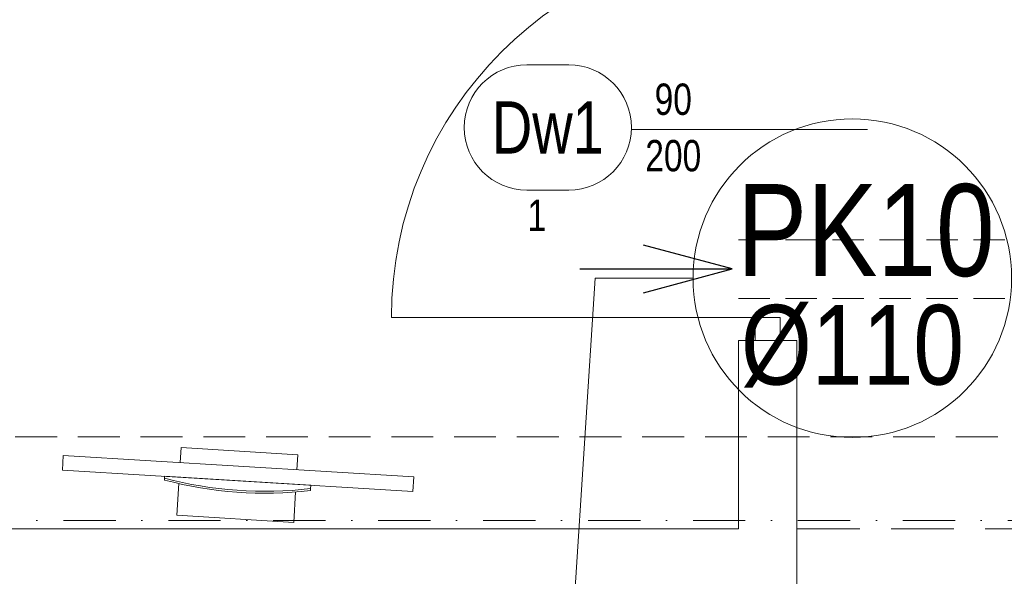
# Model space of a CAD drawing. Header units: millimetres. Extents: x -96593 to 66336, y -23969 to 7139.
# Tile 202 of 256: x -74652 to -74417, y -10250 to -10117. Entities that reach past the tile are written whole.
import ezdxf
from ezdxf.enums import TextEntityAlignment as Align

# ---------------------------------------------------------------- set-up
doc = ezdxf.new("R2010")
doc.units = ezdxf.units.MM
for name, pattern in [('DASHDOT', [1, 0.5, -0.25, 0, -0.25]), ('DASHED', [0.75, 0.5, -0.25]), ('DASHEDX2', [1.5, 1, -0.5])]:
    doc.linetypes.add(name, pattern=pattern)
for name, color, linetype, lineweight in [('BA_drz', 7, 'Continuous', 18), ('BA_sym', 7, 'Continuous', 18), ('BA_txc', 1, 'Continuous', 18), ('BA_txs', 2, 'Continuous', 18), ('MM_KS_OPISY', 7, 'Continuous', 9), ('mm_went_opis', 7, 'Continuous', 15), ('PG_OSIE', 1, 'DASHDOT', 18), ('PG_PODCIĄGI', 1, 'DASHED', 18), ('PG_PRZERYWANE_ŚREDNIE', 1, 'DASHEDX2', 18), ('PG_WYPOSAŻENIE', 1, 'Continuous', 18), ('PG_ŚCIANY_DZIAŁOWE', 3, 'Continuous', 18)]:
    doc.layers.add(name, color=color, linetype=linetype, lineweight=lineweight)
doc.layers.add('BA_pom', color=6, linetype='Continuous', lineweight=18, plot=False)
doc.styles.add('BIKTS', font='bikromsw.shx', dxfattribs={"width": 0.85})
doc.styles.get("Standard").update_dxf_attribs({"font": 'arial.ttf'})

# ---------------------------------------------------------------- blocks, each defined once
blk = doc.blocks.new('dr1h901')
at = {"color": 0}
blk.add_line((-0.5, 0), (-0.5, 1), dxfattribs=at)
blk.add_line((0, 0.3622), (0, -0.2655))
blk.add_arc((-0.5, 0), 1, 0, 90, dxfattribs=at)
blk = doc.blocks.new('jamb')
blk.add_lwpolyline([(-0.5, -0.5), (-0.5, 0.5), (0.5, 0.5), (0.5, -0.5)], close=True)
blk = doc.blocks.new('symdrz')
blk.add_lwpolyline([(-10, -30, -1), (-10, 30), (10, 30, -1), (10, -30)], format="xyb", close=True)
at = {"style": 'BIKTS', "width": 0.8}
blk.add_attdef('SZERDRZ', text='', height=25, dxfattribs=at).set_placement((77.15, 8.8), align=Align.CENTER)
blk.add_attdef('SYMDRZ', text='', height=25, dxfattribs=at).set_placement((0, 0), align=Align.MIDDLE)
blk.add_attdef('WYSDRZ', text='', height=25, dxfattribs=at).set_placement((77.15, -9.49), align=Align.TOP_CENTER)
blk = doc.blocks.new('A$C25dec356')
at = {"layer": 'PG_WYPOSAŻENIE', "color": 251, "true_color": 0x636466}
for p, q in [((18.97, 84.15), (21.08, 168.12)), ((21.08, 168.12), (28.08, 167.95)), ((23.85, 0), (28.08, 167.95)), ((18.19, 119.18), (17.31, 119.2)), ((19.85, 119.14), (18.09, 49.16)), ((18.19, 119.18), (19.85, 119.14)), ((1.41, 112.6), (0, 56.62)), ((1.41, 112.6), (16.02, 112.23)), ((26.67, 111.96), (33.84, 111.78)), ((33.84, 111.78), (32.43, 55.8)), ((18.97, 84.15), (16.85, 0.18)), ((0, 56.62), (15.19, 56.24)), ((25.26, 55.98), (32.43, 55.8)), ((16.28, 49.2), (17.16, 49.19)), ((18.09, 49.16), (17.16, 49.19)), ((16.85, 0.18), (23.85, 0))]:
    blk.add_line(p, q, dxfattribs=at)
for centre, radius, start, end in [((201.33, 81.48), 187.85, 168.4159, 189.8932), ((202.27, 81.46), 187.9, 168.4197, 189.8895)]:
    blk.add_arc(centre, radius, start, end, dxfattribs=at)
blk = doc.blocks.new('A$C819905f0')
at = {"color": 18, "lineweight": 30, "true_color": 0x000000, "xscale": -0.4999999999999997, "yscale": 0.4999999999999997, "zscale": 0.4999999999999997, "rotation": 265.0565477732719}
blk.add_blockref('A$C25dec356', (135.78, 4.15), dxfattribs=at)
at = {"layer": 'BA_txs', "color": 18, "true_color": 0x000000, "insert": (259.19, 90.83), "char_height": 12.5, "width": 265.5977, "attachment_point": 1, "rotation": 90, "style": 'BIKTS'}
blk.add_mtext('\\pi58.92981;LISTWA ODBOJOWA\\P\\pi95.61136; ŚCIENNA', dxfattribs=at)
blk = doc.blocks.new('A$C5DA075D8')
at = {"layer": 'mm_went_opis', "color": 252, "linetype": 'DASHED', "lineweight": 15, "ltscale": 15}
for p, q in [((2162.84, 2059.84), (2373.91, 2059.84)), ((2162.84, 2045.84), (2359.91, 2045.84))]:
    blk.add_line(p, q, dxfattribs=at)
at = {"layer": 'mm_went_opis', "color": 252, "lineweight": 30}
for points in [[(2140.1, 2047.2), (2161.35, 2052.9), (2140.1, 2058.59)], [(2124.9, 2052.9), (2161.35, 2052.9)]]:
    blk.add_lwpolyline(points, dxfattribs=at)
at = {"layer": 'PG_OSIE', "color": 252, "ltscale": 25}
blk.add_lwpolyline([(696.17, 1992.76), (2976.42, 1992.76)], dxfattribs=at)
at = {"layer": 'PG_PODCIĄGI', "color": 252, "ltscale": 30}
blk.add_line((2176.84, 1990.76), (2280.84, 1990.76), dxfattribs=at)
at = {"layer": 'PG_PODCIĄGI', "color": 252, "ltscale": 20}
blk.add_lwpolyline([(924.84, 2012.76), (2778.84, 2012.76)], dxfattribs=at)
at = {"layer": 'PG_ŚCIANY_DZIAŁOWE', "color": 252}
blk.add_lwpolyline([(1943.84, 1990.76), (2162.84, 1990.76), (2162.84, 2035.76), (2176.84, 2035.76), (2176.84, 1972.76), (2144.84, 1972.76), (2144.84, 1937.26), (2129.84, 1937.26), (2129.84, 1970.26), (2060.84, 1970.26), (2060.84, 1950.26), (2033.84, 1950.26), (2033.84, 1841.76), (2129.84, 1841.76), (2129.84, 1846.26), (2144.84, 1846.26), (2144.84, 1827.76), (2030.84, 1827.76), (2016.84, 1827.76), (2016.84, 1969.76), (1680.84, 1969.76)], dxfattribs=at)
at = {"layer": 'BA_drz', "color": 252}
for name, p, xscale, yscale, zscale, rotation in [('dr1h901', (2169.84, 2086.26), 90, 90, -90, 90.00000000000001), ('jamb', (2169.84, 2038.51), -5.5, 5.999999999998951, 5.5, 90)]:
    blk.add_blockref(name, p, dxfattribs=dict(at, xscale=xscale, yscale=yscale, zscale=zscale, rotation=rotation))
at = {"layer": 'BA_sym', "color": 252}
ref = blk.add_blockref('symdrz', (2117.24, 2086.76), dxfattribs=dict(at, xscale=-0.5000000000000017, yscale=0.5000000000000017, zscale=0.5000000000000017, rotation=359.9999952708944))
ref.add_attrib('Symdrz', 'Dw1', dxfattribs={"height": 12.5, "rotation": 360, "style": 'BIKTS', "width": 0.8}).set_placement((2117.24, 2086.76), align=Align.MIDDLE_CENTER)
ref.add_attrib('Szerdrz', '90', dxfattribs={"layer": 'BA_txc', "height": 7.5, "rotation": 360, "style": 'BIKTS', "width": 0.8}).set_placement((2147.24, 2093.51), align=Align.MIDDLE_CENTER)
ref.add_attrib('Wysdrz', '200', dxfattribs={"layer": 'BA_txc', "height": 7.5, "rotation": 360, "style": 'BIKTS', "width": 0.8}).set_placement((2147.24, 2080.01), align=Align.MIDDLE_CENTER)
ref.add_attrib('Sztuk', '1', (2112.39, 2062.01), dxfattribs={"layer": 'BA_pom', "height": 7.5, "rotation": 360, "style": 'BIKTS', "width": 0.8})
at = {"layer": 'PG_PRZERYWANE_ŚREDNIE', "color": 252}
blk.add_blockref('A$C819905f0', (1864.54, 1992.27), dxfattribs=at)

msp = doc.modelspace()

# ---------------------------------------------------------------- linework, layer by layer
at = {"layer": 'MM_KS_OPISY'}
for p, q in [((-74514.78, -10178.37), (-74520.15, -10260.89)), ((-74491.38, -10178.37), (-74514.78, -10178.37))]:
    msp.add_line(p, q, dxfattribs=at)
msp.add_circle((-74453.28, -10178.37), 38.1, dxfattribs=at)

# ---------------------------------------------------------------- block references
at = {"layer": 'BA_drz', "color": 252}
for name, p, xscale, yscale, zscale, rotation in [('dr1h901', (-74473.51, -10142.82), 90, 90, -90, 90.00000000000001), ('jamb', (-74473.51, -10190.57), -5.5, 5.999999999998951, 5.5, 89.99999999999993)]:
    msp.add_blockref(name, p, dxfattribs=dict(at, xscale=xscale, yscale=yscale, zscale=zscale, rotation=rotation))
at = {"layer": 'BA_sym', "color": 252}
ref = msp.add_blockref('symdrz', (-74526.11, -10142.32), dxfattribs=dict(at, xscale=-0.5000000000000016, yscale=0.5000000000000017, zscale=0.5000000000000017, rotation=359.9999952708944))
ref.add_attrib('Symdrz', 'Dw1', dxfattribs={"height": 12.5, "rotation": 360, "style": 'BIKTS', "width": 0.8}).set_placement((-74526.11, -10142.32), align=Align.MIDDLE_CENTER)
ref.add_attrib('Szerdrz', '90', dxfattribs={"layer": 'BA_txc', "height": 7.5, "rotation": 360, "style": 'BIKTS', "width": 0.8}).set_placement((-74496.11, -10135.57), align=Align.MIDDLE_CENTER)
ref.add_attrib('Wysdrz', '200', dxfattribs={"layer": 'BA_txc', "height": 7.5, "rotation": 360, "style": 'BIKTS', "width": 0.8}).set_placement((-74496.11, -10149.07), align=Align.MIDDLE_CENTER)
ref.add_attrib('Sztuk', '1', (-74530.97, -10167.07), dxfattribs={"layer": 'BA_pom', "height": 7.5, "rotation": 360, "style": 'BIKTS', "width": 0.8})
at = {"layer": 'mm_went_opis', "color": 2, "lineweight": 60}
msp.add_blockref('A$C5DA075D8', (-76643.35, -12229.08), dxfattribs=at)

# ---------------------------------------------------------------- texts
at = {"layer": 'MM_KS_OPISY', "attachment_point": 1}
for s, insert, char_height in [('{\\fArial Narrow|b0|i0|c238|p34;PK10}', (-74480.89, -10155.87), 22), ('{\\fArial Narrow|b0|i0|c238|p34;%%C110}', (-74479.94, -10184.78), 19.05)]:
    msp.add_mtext_dynamic_manual_height_columns(s, width=0.5033, gutter_width=1, heights=[0], dxfattribs=dict(at, insert=insert, char_height=char_height))

doc.saveas('drawing.dxf')
